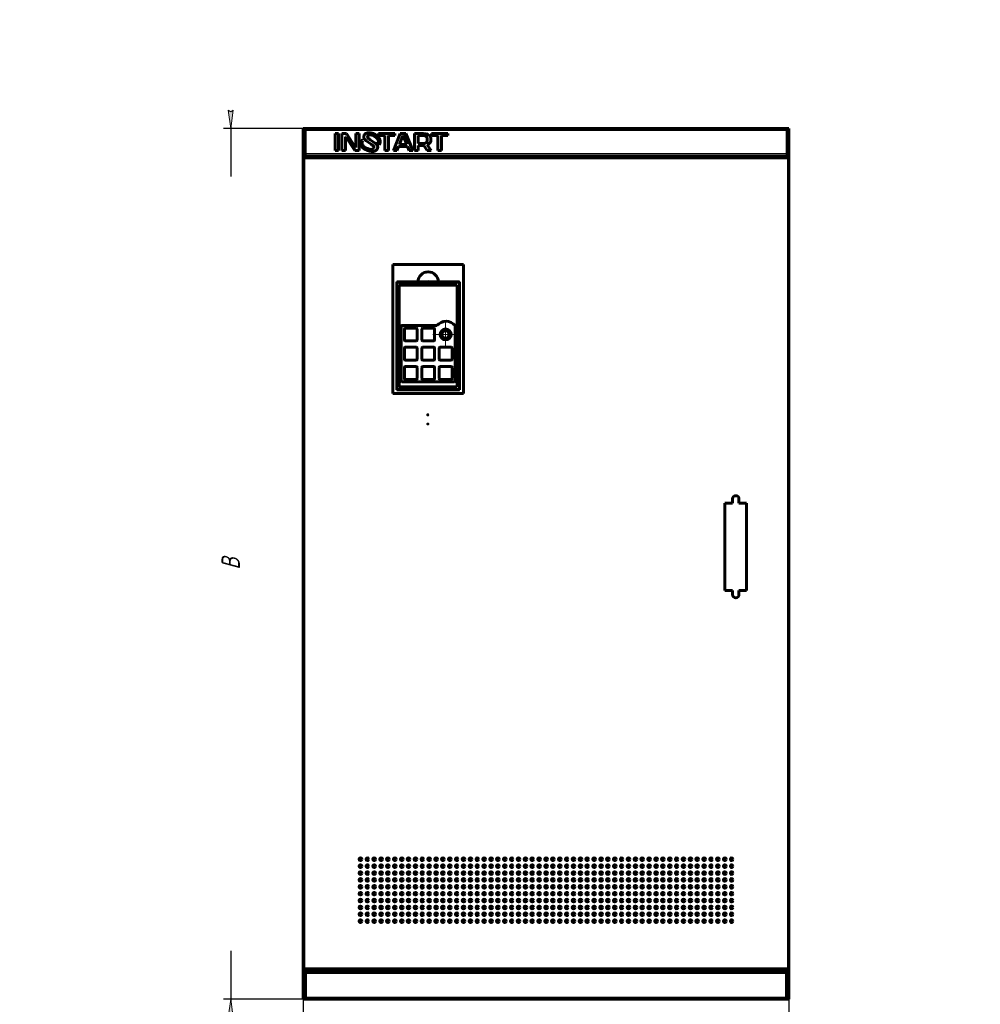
# Model space of a CAD drawing. Header units: millimetres. Extents: x 0 to 594, y 0 to 420.
# Tile 2 of 3: x 0 to 262, y 151 to 420. Entities that reach past the tile are written whole.
import ezdxf

# ---------------------------------------------------------------- set-up
doc = ezdxf.new("R2010")
doc.units = ezdxf.units.MM
for name, pattern in [('K5LT_AXLED', [19.5, 15, -1.5, 1.5, -1.5]), ('K5LT_BASIC', [0]), ('K5LT_THIN', [0])]:
    doc.linetypes.add(name, pattern=pattern)
doc.layers.add('Системный слой', color=7, linetype='Continuous')
doc.styles.add('KDIMTEXTSTYLE', font='GOST_AU.SHX', dxfattribs={"width": 0.96, "oblique": 15, "height": 5})
doc.dimstyles.new('KDIMSTYLE (0.25)', dxfattribs={"dimtxt": 5, "dimasz": 1, "dimexe": 2, "dimexo": 0, "dimgap": 1, "dimtad": 1, "dimlfac": 4, "dimtxsty": 'KDIMTEXTSTYLE', "dimsah": 1, "dimcen": 0, "dimdle": 1, "dimadec": 0, "dimazin": 0, "dimtfac": 0.667, "dimtmove": 0, "dimatfit": 3, "dimfxl": 1, "dimtvp": 1, "dimtolj": 1, "dimtzin": 0, "dimarcsym": 0})

# ---------------------------------------------------------------- blocks, each defined once
blk = doc.blocks.new('U0')
at = {"layer": 'Системный слой', "color": 150, "linetype": 'K5LT_BASIC', "lineweight": 60, "true_color": 0x0080ff}
for p, q in [((209.83, 382.86), (209.83, 382.48)), ((209.83, 160.98), (209.83, 160.36))]:
    blk.add_line(p, q, dxfattribs=at)
blk = doc.blocks.new('U1')
at = {"layer": 'Системный слой', "color": 150, "linetype": 'K5LT_BASIC', "lineweight": 60, "true_color": 0x0080ff}
for p, q in [((77.33, 382.48), (77.33, 382.86)), ((77.33, 160.36), (77.33, 160.98))]:
    blk.add_line(p, q, dxfattribs=at)
blk = doc.blocks.new('U2')
at = {"layer": 'Системный слой', "color": 150, "linetype": 'K5LT_BASIC', "lineweight": 60, "true_color": 0x0080ff}
for p, q in [((81.08, 382.48), (81.08, 382.86)), ((81.08, 160.36), (81.08, 160.98))]:
    blk.add_line(p, q, dxfattribs=at)
blk = doc.blocks.new('U3')
at = {"layer": 'Системный слой', "color": 7, "linetype": 'K5LT_THIN', "lineweight": 18}
for p, q in [((209.2, 382.48), (209.2, 382.86)), ((209.2, 160.36), (209.2, 160.98))]:
    blk.add_line(p, q, dxfattribs=at)
blk = doc.blocks.new('U4')
at = {"layer": 'Системный слой', "color": 7, "linetype": 'K5LT_THIN', "lineweight": 18}
for p, q in [((77.95, 382.86), (77.95, 382.48)), ((77.95, 160.98), (77.95, 160.36))]:
    blk.add_line(p, q, dxfattribs=at)
blk = doc.blocks.new('U5')
at = {"layer": 'Системный слой', "color": 150, "linetype": 'K5LT_BASIC', "lineweight": 60, "true_color": 0x0080ff}
for p, q in [((206.08, 382.86), (206.08, 382.48)), ((206.08, 160.98), (206.08, 160.36))]:
    blk.add_line(p, q, dxfattribs=at)
blk = doc.blocks.new('U6')
at = {"layer": 'Системный слой', "color": 150, "linetype": 'K5LT_BASIC', "lineweight": 60, "true_color": 0x0080ff}
for p, q in [((103.06, 348.35), (103.01, 348.32)), ((103.12, 348.37), (103.06, 348.35)), ((103.18, 348.38), (103.12, 348.37))]:
    blk.add_line(p, q, dxfattribs=at)
blk = doc.blocks.new('U7')
at = {"layer": 'Системный слой', "color": 30, "linetype": 'K5LT_AXLED', "lineweight": 18, "true_color": 0xff8000}
for q in [(116.18, 337.63), (112.68, 334.13), (119.68, 334.13), (116.18, 330.63)]:
    blk.add_line((116.18, 334.13), q, dxfattribs=at)
blk = doc.blocks.new('KDIMARROW_01')
at = {"layer": 'Системный слой'}
blk.add_hatch(color=0, dxfattribs=at).paths.add_polyline_path([(0, 0), (-5, 0.66), (-4.5, 0), (-5, -0.66)])
at = {"layer": 'Системный слой', "color": 0, "linetype": 'K5LT_THIN', "lineweight": 18}
for p, q in [((-4.5, 0), (-5, 0.66)), ((-5, 0.66), (0, 0)), ((0, 0), (-5, -0.66)), ((-5, -0.66), (-4.5, 0)), ((0, 0), (-1, 0))]:
    blk.add_line(p, q, dxfattribs=at)

msp = doc.modelspace()

# ---------------------------------------------------------------- linework, layer by layer
at = {"layer": 'Системный слой', "color": 150, "linetype": 'K5LT_BASIC', "lineweight": 60, "true_color": 0x0080ff}
for p, q in [((77.829, 390.356), (77.329, 390.356)), ((77.329, 382.856), (77.329, 390.356)), ((77.829, 390.356), (209.329, 390.356)), ((77.829, 382.856), (77.829, 390.356)), ((77.829, 389.806), (77.829, 383.481)), ((209.329, 390.356), (209.329, 382.856)), ((209.329, 390.356), (209.829, 390.356)), ((209.329, 383.481), (209.329, 389.806)), ((209.829, 390.356), (209.829, 382.856)), ((86.9865, 388.9349), (86.0366, 388.9349)), ((86.0366, 388.9349), (86.0366, 384.3206)), ((86.9865, 384.3206), (86.9865, 388.9349)), ((89.1482, 388.9349), (87.9035, 388.9349)), ((87.9035, 388.9349), (87.9035, 384.3206)), ((88.8535, 388.0781), (88.919, 388.0781)), ((88.8535, 384.3206), (88.8535, 388.0781)), ((88.919, 388.0781), (91.3754, 384.3206)), ((91.6048, 385.1775), (89.1482, 388.9349)), ((91.6704, 388.9349), (91.6704, 385.1775)), ((92.6201, 388.9349), (91.6704, 388.9349)), ((92.6201, 384.3206), (92.6201, 388.9349)), ((94.7753, 386.7538), (95.8757, 386.0477)), ((96.7182, 386.5371), (95.6239, 387.2417)), ((97.3101, 388.4857), (97.3085, 388.4868)), ((97.3121, 388.487), (97.3101, 388.4857)), ((102.3479, 388.9349), (97.8606, 388.9349)), ((97.8606, 388.9349), (97.8606, 388.4406)), ((97.8606, 388.4406), (99.6294, 388.4406)), ((98.1089, 387.6946), (98.1121, 387.6968)), ((99.6294, 388.4406), (99.6294, 384.3206)), ((100.5793, 388.4406), (102.3479, 388.4406)), ((100.5793, 384.3206), (100.5793, 388.4406)), ((103.8216, 388.9349), (101.9546, 384.3205)), ((102.3479, 388.4406), (102.3479, 388.9349)), ((104.542, 388.3747), (103.5594, 385.9355)), ((105.3282, 388.9349), (103.8216, 388.9349)), ((104.6075, 388.3747), (104.542, 388.3747)), ((105.5901, 385.9355), (104.6075, 388.3747)), ((107.195, 384.3205), (105.3282, 388.9349)), ((110.0773, 388.9349), (107.7192, 388.9349)), ((107.7192, 388.9349), (107.7192, 384.3206)), ((108.669, 388.4406), (108.669, 386.1992)), ((110.0773, 388.4406), (108.669, 388.4406)), ((112.3046, 388.9349), (112.3046, 388.4406)), ((116.7919, 388.9349), (112.3046, 388.9349)), ((112.3046, 388.4406), (114.0732, 388.4406)), ((114.0732, 388.4406), (114.0732, 384.3206)), ((115.0233, 388.4406), (116.7919, 388.4406)), ((115.0233, 384.3206), (115.0233, 388.4406)), ((116.7919, 388.4406), (116.7919, 388.9349)), ((86.0366, 384.3206), (86.9865, 384.3206)), ((87.9035, 384.3206), (88.8535, 384.3206)), ((91.3754, 384.3206), (92.6201, 384.3206)), ((91.6704, 385.1775), (91.6048, 385.1775)), ((93.1089, 385.5712), (93.1028, 385.5671)), ((99.6294, 384.3206), (100.5793, 384.3206)), ((101.9546, 384.3205), (102.8978, 384.3205)), ((102.8978, 384.3205), (103.3301, 385.4412)), ((103.3301, 385.4412), (105.8193, 385.4412)), ((103.5594, 385.9355), (105.5901, 385.9355)), ((105.8193, 385.4412), (106.2519, 384.3205)), ((106.2519, 384.3205), (107.195, 384.3205)), ((107.7192, 384.3206), (108.669, 384.3206)), ((108.669, 386.1992), (110.0773, 386.1992)), ((108.669, 385.7049), (110.1952, 385.7049)), ((108.669, 384.3206), (108.669, 385.7049)), ((110.1952, 385.7049), (111.1582, 384.3206)), ((112.2391, 384.3206), (111.1582, 385.8762)), ((111.1582, 384.3206), (112.2391, 384.3206)), ((114.0732, 384.3206), (115.0233, 384.3206)), ((77.829, 382.856), (77.329, 382.856)), ((77.754, 382.056), (77.329, 382.481)), ((77.329, 382.481), (209.829, 382.481)), ((77.329, 160.981), (77.329, 382.481)), ((77.329, 382.481), (77.754, 382.056)), ((209.329, 382.856), (77.829, 382.856)), ((81.329, 382.856), (81.329, 382.731)), ((81.329, 382.731), (81.329, 382.481)), ((205.829, 382.731), (205.829, 382.856)), ((205.829, 382.481), (205.829, 382.731)), ((209.829, 382.856), (209.329, 382.856)), ((209.404, 382.056), (209.829, 382.481)), ((209.829, 382.481), (209.404, 382.056)), ((209.829, 382.481), (209.829, 160.981)), ((101.804, 353.206), (101.804, 318.081)), ((121.054, 353.206), (101.804, 353.206)), ((121.054, 318.081), (121.054, 353.206)), ((102.854, 348.481), (102.854, 319.031)), ((108.679, 348.481), (102.854, 348.481)), ((102.929, 348.131), (102.929, 319.381)), ((119.679, 348.381), (103.179, 348.381)), ((103.554, 347.631), (103.554, 319.881)), ((119.304, 347.631), (103.554, 347.631)), ((108.079, 348.481), (108.079, 348.381)), ((108.679, 348.481), (109.1415, 348.481)), ((108.879, 348.481), (108.879, 348.381)), ((109.1415, 348.381), (109.1415, 348.531)), ((109.1415, 348.531), (113.7165, 348.531)), ((113.7165, 348.381), (113.7165, 348.531)), ((114.179, 348.481), (113.7165, 348.481)), ((113.979, 348.481), (113.979, 348.381)), ((120.004, 348.481), (114.179, 348.481)), ((114.779, 348.481), (114.779, 348.381)), ((119.304, 319.881), (119.304, 347.631)), ((119.929, 319.381), (119.929, 348.131)), ((120.004, 319.031), (120.004, 348.481)), ((102.929, 343.106), (102.854, 343.106)), ((102.854, 341.531), (102.929, 341.531)), ((120.004, 343.106), (119.929, 343.106)), ((119.929, 341.531), (120.004, 341.531)), ((104.054, 336.406), (104.054, 321.456)), ((113.804, 336.606), (104.254, 336.606)), ((108.179, 335.881), (105.179, 335.881)), ((112.929, 335.881), (109.929, 335.881)), ((118.804, 321.456), (118.804, 336.606)), ((104.929, 335.631), (104.929, 332.631)), ((108.429, 332.631), (108.429, 335.631)), ((109.679, 335.631), (109.679, 332.631)), ((113.179, 332.631), (113.179, 335.631)), ((104.929, 330.381), (104.929, 327.381)), ((105.179, 332.381), (108.179, 332.381)), ((108.179, 330.631), (105.179, 330.631)), ((108.429, 327.381), (108.429, 330.381)), ((109.679, 330.381), (109.679, 327.381)), ((109.929, 332.381), (112.929, 332.381)), ((112.929, 330.631), (109.929, 330.631)), ((113.179, 327.381), (113.179, 330.381)), ((114.429, 330.381), (114.429, 327.381)), ((117.679, 330.631), (114.679, 330.631)), ((117.929, 327.381), (117.929, 330.381)), ((102.929, 325.581), (102.854, 325.581)), ((104.929, 325.131), (104.929, 322.131)), ((105.179, 327.131), (108.179, 327.131)), ((108.179, 325.381), (105.179, 325.381)), ((108.429, 322.131), (108.429, 325.131)), ((109.679, 325.131), (109.679, 322.131)), ((109.929, 327.131), (112.929, 327.131)), ((112.929, 325.381), (109.929, 325.381)), ((113.179, 322.131), (113.179, 325.131)), ((114.429, 325.131), (114.429, 322.131)), ((114.679, 327.131), (117.679, 327.131)), ((117.679, 325.381), (114.679, 325.381)), ((117.929, 322.131), (117.929, 325.131)), ((120.004, 325.581), (119.929, 325.581)), ((102.854, 324.006), (102.929, 324.006)), ((119.929, 324.006), (120.004, 324.006)), ((103.554, 319.881), (119.304, 319.881)), ((104.254, 321.256), (118.604, 321.256)), ((105.179, 321.881), (108.179, 321.881)), ((109.929, 321.881), (112.929, 321.881)), ((114.679, 321.881), (117.679, 321.881)), ((101.804, 318.081), (121.054, 318.081)), ((102.854, 319.031), (120.004, 319.031)), ((103.179, 319.131), (119.679, 319.131)), ((107.829, 319.131), (107.829, 319.031)), ((108.1165, 319.031), (108.1165, 319.131)), ((108.8665, 319.031), (108.8665, 319.131)), ((109.154, 319.031), (109.154, 319.131)), ((113.704, 319.131), (113.704, 319.031)), ((113.9915, 319.031), (113.9915, 319.131)), ((114.7415, 319.031), (114.7415, 319.131)), ((115.029, 319.031), (115.029, 319.131)), ((194.454, 288.1685), (192.3915, 288.1685)), ((192.3915, 288.1685), (192.3915, 264.2935)), ((194.454, 289.2935), (194.454, 288.1685)), ((196.204, 288.1685), (196.204, 289.2935)), ((198.2665, 288.1685), (196.204, 288.1685)), ((198.2665, 264.2935), (198.2665, 288.1685)), ((192.3915, 264.2935), (194.454, 264.2935)), ((194.454, 264.2935), (194.454, 263.1685)), ((196.204, 264.2935), (198.2665, 264.2935)), ((196.204, 263.1685), (196.204, 264.2935)), ((77.329, 160.981), (77.754, 161.406)), ((77.754, 161.406), (77.329, 160.981)), ((209.829, 160.981), (209.404, 161.406)), ((209.404, 161.406), (209.829, 160.981)), ((209.829, 160.981), (77.329, 160.981)), ((77.329, 152.856), (77.329, 160.356)), ((77.329, 160.356), (77.829, 160.356)), ((77.829, 152.856), (77.829, 160.356)), ((77.829, 160.356), (77.954, 160.356)), ((77.954, 160.356), (77.954, 159.856)), ((78.454, 160.356), (77.954, 160.356)), ((77.954, 159.856), (77.954, 153.356)), ((78.454, 160.356), (208.704, 160.356)), ((81.079, 160.606), (206.079, 160.606)), ((209.204, 160.356), (208.704, 160.356)), ((209.204, 160.356), (209.329, 160.356)), ((209.204, 159.856), (209.204, 160.356)), ((209.204, 153.356), (209.204, 159.856)), ((209.329, 160.356), (209.329, 152.856)), ((209.329, 160.356), (209.829, 160.356)), ((209.829, 160.356), (209.829, 152.856)), ((77.954, 153.356), (77.954, 152.856)), ((209.204, 152.856), (209.204, 153.356)), ((77.829, 152.856), (77.329, 152.856)), ((77.954, 152.856), (77.829, 152.856)), ((209.204, 152.856), (77.954, 152.856)), ((209.329, 152.856), (209.204, 152.856)), ((209.329, 152.856), (209.829, 152.856))]:
    msp.add_line(p, q, dxfattribs=at)
at = {"layer": 'Системный слой', "color": 7, "linetype": 'K5LT_THIN', "lineweight": 18}
for p, q in [((209.329, 389.806), (77.829, 389.806)), ((209.404, 382.056), (77.754, 382.056)), ((77.754, 382.056), (77.754, 161.406)), ((77.829, 383.481), (209.329, 383.481)), ((81.329, 382.731), (205.829, 382.731)), ((209.404, 161.406), (209.404, 382.056)), ((77.754, 161.406), (209.404, 161.406)), ((209.204, 159.856), (77.954, 159.856)), ((77.954, 153.356), (209.204, 153.356))]:
    msp.add_line(p, q, dxfattribs=at)
at = {"layer": 'Системный слой', "color": 150, "linetype": 'K5LT_BASIC', "lineweight": 60, "true_color": 0x0080ff}
for centre, radius in [((116.179, 334.131), 1.5), ((116.179, 334.131), 1.125), ((116.179, 334.131), 1), ((111.329, 312.231), 0.025), ((111.329, 309.731), 0.025), ((92.954, 190.981), 0.375), ((94.829, 190.981), 0.375), ((96.704, 190.981), 0.375), ((98.579, 190.981), 0.375), ((100.454, 190.981), 0.375), ((102.329, 190.981), 0.375), ((104.204, 190.981), 0.375), ((106.079, 190.981), 0.375), ((107.954, 190.981), 0.375), ((109.829, 190.981), 0.375), ((111.704, 190.981), 0.375), ((113.579, 190.981), 0.375), ((115.454, 190.981), 0.375), ((117.329, 190.981), 0.375), ((119.204, 190.981), 0.375), ((121.079, 190.981), 0.375), ((122.954, 190.981), 0.375), ((124.829, 190.981), 0.375), ((126.704, 190.981), 0.375), ((128.579, 190.981), 0.375), ((130.454, 190.981), 0.375), ((132.329, 190.981), 0.375), ((134.204, 190.981), 0.375), ((136.079, 190.981), 0.375), ((137.954, 190.981), 0.375), ((139.829, 190.981), 0.375), ((141.704, 190.981), 0.375), ((143.579, 190.981), 0.375), ((145.454, 190.981), 0.375), ((147.329, 190.981), 0.375), ((149.204, 190.981), 0.375), ((151.079, 190.981), 0.375), ((152.954, 190.981), 0.375), ((154.829, 190.981), 0.375), ((156.704, 190.981), 0.375), ((158.579, 190.981), 0.375), ((160.454, 190.981), 0.375), ((162.329, 190.981), 0.375), ((164.204, 190.981), 0.375), ((166.079, 190.981), 0.375), ((167.954, 190.981), 0.375), ((169.829, 190.981), 0.375), ((171.704, 190.981), 0.375), ((173.579, 190.981), 0.375), ((175.454, 190.981), 0.375), ((177.329, 190.981), 0.375), ((179.204, 190.981), 0.375), ((181.079, 190.981), 0.375), ((182.954, 190.981), 0.375), ((184.829, 190.981), 0.375), ((186.704, 190.981), 0.375), ((188.579, 190.981), 0.375), ((190.454, 190.981), 0.375), ((192.329, 190.981), 0.375), ((194.204, 190.981), 0.375), ((92.954, 189.106), 0.375), ((94.829, 189.106), 0.375), ((96.704, 189.106), 0.375), ((98.579, 189.106), 0.375), ((100.454, 189.106), 0.375), ((102.329, 189.106), 0.375), ((104.204, 189.106), 0.375), ((106.079, 189.106), 0.375), ((107.954, 189.106), 0.375), ((109.829, 189.106), 0.375), ((111.704, 189.106), 0.375), ((113.579, 189.106), 0.375), ((115.454, 189.106), 0.375), ((117.329, 189.106), 0.375), ((119.204, 189.106), 0.375), ((121.079, 189.106), 0.375), ((122.954, 189.106), 0.375), ((124.829, 189.106), 0.375), ((126.704, 189.106), 0.375), ((128.579, 189.106), 0.375), ((130.454, 189.106), 0.375), ((132.329, 189.106), 0.375), ((134.204, 189.106), 0.375), ((136.079, 189.106), 0.375), ((137.954, 189.106), 0.375), ((139.829, 189.106), 0.375), ((141.704, 189.106), 0.375), ((143.579, 189.106), 0.375), ((145.454, 189.106), 0.375), ((147.329, 189.106), 0.375), ((149.204, 189.106), 0.375), ((151.079, 189.106), 0.375), ((152.954, 189.106), 0.375), ((154.829, 189.106), 0.375), ((156.704, 189.106), 0.375), ((158.579, 189.106), 0.375), ((160.454, 189.106), 0.375), ((162.329, 189.106), 0.375), ((164.204, 189.106), 0.375), ((166.079, 189.106), 0.375), ((167.954, 189.106), 0.375), ((169.829, 189.106), 0.375), ((171.704, 189.106), 0.375), ((173.579, 189.106), 0.375), ((175.454, 189.106), 0.375), ((177.329, 189.106), 0.375), ((179.204, 189.106), 0.375), ((181.079, 189.106), 0.375), ((182.954, 189.106), 0.375), ((184.829, 189.106), 0.375), ((186.704, 189.106), 0.375), ((188.579, 189.106), 0.375), ((190.454, 189.106), 0.375), ((192.329, 189.106), 0.375), ((194.204, 189.106), 0.375), ((92.954, 187.231), 0.375), ((92.954, 185.356), 0.375), ((94.829, 187.231), 0.375), ((94.829, 185.356), 0.375), ((96.704, 187.231), 0.375), ((96.704, 185.356), 0.375), ((98.579, 187.231), 0.375), ((98.579, 185.356), 0.375), ((100.454, 187.231), 0.375), ((100.454, 185.356), 0.375), ((102.329, 187.231), 0.375), ((102.329, 185.356), 0.375), ((104.204, 187.231), 0.375), ((104.204, 185.356), 0.375), ((106.079, 187.231), 0.375), ((106.079, 185.356), 0.375), ((107.954, 187.231), 0.375), ((107.954, 185.356), 0.375), ((109.829, 187.231), 0.375), ((109.829, 185.356), 0.375), ((111.704, 187.231), 0.375), ((111.704, 185.356), 0.375), ((113.579, 187.231), 0.375), ((113.579, 185.356), 0.375), ((115.454, 187.231), 0.375), ((115.454, 185.356), 0.375), ((117.329, 187.231), 0.375), ((117.329, 185.356), 0.375), ((119.204, 187.231), 0.375), ((119.204, 185.356), 0.375), ((121.079, 187.231), 0.375), ((121.079, 185.356), 0.375), ((122.954, 187.231), 0.375), ((122.954, 185.356), 0.375), ((124.829, 187.231), 0.375), ((124.829, 185.356), 0.375), ((126.704, 187.231), 0.375), ((126.704, 185.356), 0.375), ((128.579, 187.231), 0.375), ((128.579, 185.356), 0.375), ((130.454, 187.231), 0.375), ((130.454, 185.356), 0.375), ((132.329, 187.231), 0.375), ((132.329, 185.356), 0.375), ((134.204, 187.231), 0.375), ((134.204, 185.356), 0.375), ((136.079, 187.231), 0.375), ((136.079, 185.356), 0.375), ((137.954, 187.231), 0.375), ((137.954, 185.356), 0.375), ((139.829, 187.231), 0.375), ((139.829, 185.356), 0.375), ((141.704, 187.231), 0.375), ((141.704, 185.356), 0.375), ((143.579, 187.231), 0.375), ((143.579, 185.356), 0.375), ((145.454, 187.231), 0.375), ((145.454, 185.356), 0.375), ((147.329, 187.231), 0.375), ((147.329, 185.356), 0.375), ((149.204, 187.231), 0.375), ((149.204, 185.356), 0.375), ((151.079, 187.231), 0.375), ((151.079, 185.356), 0.375), ((152.954, 187.231), 0.375), ((152.954, 185.356), 0.375), ((154.829, 187.231), 0.375), ((154.829, 185.356), 0.375), ((156.704, 187.231), 0.375), ((156.704, 185.356), 0.375), ((158.579, 187.231), 0.375), ((158.579, 185.356), 0.375), ((160.454, 187.231), 0.375), ((160.454, 185.356), 0.375), ((162.329, 187.231), 0.375), ((162.329, 185.356), 0.375), ((164.204, 187.231), 0.375), ((164.204, 185.356), 0.375), ((166.079, 187.231), 0.375), ((166.079, 185.356), 0.375), ((167.954, 187.231), 0.375), ((167.954, 185.356), 0.375), ((169.829, 187.231), 0.375), ((169.829, 185.356), 0.375), ((171.704, 187.231), 0.375), ((171.704, 185.356), 0.375), ((173.579, 187.231), 0.375), ((173.579, 185.356), 0.375), ((175.454, 187.231), 0.375), ((175.454, 185.356), 0.375), ((177.329, 187.231), 0.375), ((177.329, 185.356), 0.375), ((179.204, 187.231), 0.375), ((179.204, 185.356), 0.375), ((181.079, 187.231), 0.375), ((181.079, 185.356), 0.375), ((182.954, 187.231), 0.375), ((182.954, 185.356), 0.375), ((184.829, 187.231), 0.375), ((184.829, 185.356), 0.375), ((186.704, 187.231), 0.375), ((186.704, 185.356), 0.375), ((188.579, 187.231), 0.375), ((188.579, 185.356), 0.375), ((190.454, 187.231), 0.375), ((190.454, 185.356), 0.375), ((192.329, 187.231), 0.375), ((192.329, 185.356), 0.375), ((194.204, 187.231), 0.375), ((194.204, 185.356), 0.375), ((92.954, 183.481), 0.375), ((94.829, 183.481), 0.375), ((96.704, 183.481), 0.375), ((98.579, 183.481), 0.375), ((100.454, 183.481), 0.375), ((102.329, 183.481), 0.375), ((104.204, 183.481), 0.375), ((106.079, 183.481), 0.375), ((107.954, 183.481), 0.375), ((109.829, 183.481), 0.375), ((111.704, 183.481), 0.375), ((113.579, 183.481), 0.375), ((115.454, 183.481), 0.375), ((117.329, 183.481), 0.375), ((119.204, 183.481), 0.375), ((121.079, 183.481), 0.375), ((122.954, 183.481), 0.375), ((124.829, 183.481), 0.375), ((126.704, 183.481), 0.375), ((128.579, 183.481), 0.375), ((130.454, 183.481), 0.375), ((132.329, 183.481), 0.375), ((134.204, 183.481), 0.375), ((136.079, 183.481), 0.375), ((137.954, 183.481), 0.375), ((139.829, 183.481), 0.375), ((141.704, 183.481), 0.375), ((143.579, 183.481), 0.375), ((145.454, 183.481), 0.375), ((147.329, 183.481), 0.375), ((149.204, 183.481), 0.375), ((151.079, 183.481), 0.375), ((152.954, 183.481), 0.375), ((154.829, 183.481), 0.375), ((156.704, 183.481), 0.375), ((158.579, 183.481), 0.375), ((160.454, 183.481), 0.375), ((162.329, 183.481), 0.375), ((164.204, 183.481), 0.375), ((166.079, 183.481), 0.375), ((167.954, 183.481), 0.375), ((169.829, 183.481), 0.375), ((171.704, 183.481), 0.375), ((173.579, 183.481), 0.375), ((175.454, 183.481), 0.375), ((177.329, 183.481), 0.375), ((179.204, 183.481), 0.375), ((181.079, 183.481), 0.375), ((182.954, 183.481), 0.375), ((184.829, 183.481), 0.375), ((186.704, 183.481), 0.375), ((188.579, 183.481), 0.375), ((190.454, 183.481), 0.375), ((192.329, 183.481), 0.375), ((194.204, 183.481), 0.375), ((92.954, 181.606), 0.375), ((92.954, 179.731), 0.375), ((94.829, 181.606), 0.375), ((94.829, 179.731), 0.375), ((96.704, 181.606), 0.375), ((96.704, 179.731), 0.375), ((98.579, 181.606), 0.375), ((98.579, 179.731), 0.375), ((100.454, 181.606), 0.375), ((100.454, 179.731), 0.375), ((102.329, 181.606), 0.375), ((102.329, 179.731), 0.375), ((104.204, 181.606), 0.375), ((104.204, 179.731), 0.375), ((106.079, 181.606), 0.375), ((106.079, 179.731), 0.375), ((107.954, 181.606), 0.375), ((107.954, 179.731), 0.375), ((109.829, 181.606), 0.375), ((109.829, 179.731), 0.375), ((111.704, 181.606), 0.375), ((111.704, 179.731), 0.375), ((113.579, 181.606), 0.375), ((113.579, 179.731), 0.375), ((115.454, 181.606), 0.375), ((115.454, 179.731), 0.375), ((117.329, 181.606), 0.375), ((117.329, 179.731), 0.375), ((119.204, 181.606), 0.375), ((119.204, 179.731), 0.375), ((121.079, 181.606), 0.375), ((121.079, 179.731), 0.375), ((122.954, 181.606), 0.375), ((122.954, 179.731), 0.375), ((124.829, 181.606), 0.375), ((124.829, 179.731), 0.375), ((126.704, 181.606), 0.375), ((126.704, 179.731), 0.375), ((128.579, 181.606), 0.375), ((128.579, 179.731), 0.375), ((130.454, 181.606), 0.375), ((130.454, 179.731), 0.375), ((132.329, 181.606), 0.375), ((132.329, 179.731), 0.375), ((134.204, 181.606), 0.375), ((134.204, 179.731), 0.375), ((136.079, 181.606), 0.375), ((136.079, 179.731), 0.375), ((137.954, 181.606), 0.375), ((137.954, 179.731), 0.375), ((139.829, 181.606), 0.375), ((139.829, 179.731), 0.375), ((141.704, 181.606), 0.375), ((141.704, 179.731), 0.375), ((143.579, 181.606), 0.375), ((143.579, 179.731), 0.375), ((145.454, 181.606), 0.375), ((145.454, 179.731), 0.375), ((147.329, 181.606), 0.375), ((147.329, 179.731), 0.375), ((149.204, 181.606), 0.375), ((149.204, 179.731), 0.375), ((151.079, 181.606), 0.375), ((151.079, 179.731), 0.375), ((152.954, 181.606), 0.375), ((152.954, 179.731), 0.375), ((154.829, 181.606), 0.375), ((154.829, 179.731), 0.375), ((156.704, 181.606), 0.375), ((156.704, 179.731), 0.375), ((158.579, 181.606), 0.375), ((158.579, 179.731), 0.375), ((160.454, 181.606), 0.375), ((160.454, 179.731), 0.375), ((162.329, 181.606), 0.375), ((162.329, 179.731), 0.375), ((164.204, 181.606), 0.375), ((164.204, 179.731), 0.375), ((166.079, 181.606), 0.375), ((166.079, 179.731), 0.375), ((167.954, 181.606), 0.375), ((167.954, 179.731), 0.375), ((169.829, 181.606), 0.375), ((169.829, 179.731), 0.375), ((171.704, 181.606), 0.375), ((171.704, 179.731), 0.375), ((173.579, 181.606), 0.375), ((173.579, 179.731), 0.375), ((175.454, 181.606), 0.375), ((175.454, 179.731), 0.375), ((177.329, 181.606), 0.375), ((177.329, 179.731), 0.375), ((179.204, 181.606), 0.375), ((179.204, 179.731), 0.375), ((181.079, 181.606), 0.375), ((181.079, 179.731), 0.375), ((182.954, 181.606), 0.375), ((182.954, 179.731), 0.375), ((184.829, 181.606), 0.375), ((184.829, 179.731), 0.375), ((186.704, 181.606), 0.375), ((186.704, 179.731), 0.375), ((188.579, 181.606), 0.375), ((188.579, 179.731), 0.375), ((190.454, 181.606), 0.375), ((190.454, 179.731), 0.375), ((192.329, 181.606), 0.375), ((192.329, 179.731), 0.375), ((194.204, 181.606), 0.375), ((194.204, 179.731), 0.375), ((92.954, 177.856), 0.375), ((94.829, 177.856), 0.375), ((96.704, 177.856), 0.375), ((98.579, 177.856), 0.375), ((100.454, 177.856), 0.375), ((102.329, 177.856), 0.375), ((104.204, 177.856), 0.375), ((106.079, 177.856), 0.375), ((107.954, 177.856), 0.375), ((109.829, 177.856), 0.375), ((111.704, 177.856), 0.375), ((113.579, 177.856), 0.375), ((115.454, 177.856), 0.375), ((117.329, 177.856), 0.375), ((119.204, 177.856), 0.375), ((121.079, 177.856), 0.375), ((122.954, 177.856), 0.375), ((124.829, 177.856), 0.375), ((126.704, 177.856), 0.375), ((128.579, 177.856), 0.375), ((130.454, 177.856), 0.375), ((132.329, 177.856), 0.375), ((134.204, 177.856), 0.375), ((136.079, 177.856), 0.375), ((137.954, 177.856), 0.375), ((139.829, 177.856), 0.375), ((141.704, 177.856), 0.375), ((143.579, 177.856), 0.375), ((145.454, 177.856), 0.375), ((147.329, 177.856), 0.375), ((149.204, 177.856), 0.375), ((151.079, 177.856), 0.375), ((152.954, 177.856), 0.375), ((154.829, 177.856), 0.375), ((156.704, 177.856), 0.375), ((158.579, 177.856), 0.375), ((160.454, 177.856), 0.375), ((162.329, 177.856), 0.375), ((164.204, 177.856), 0.375), ((166.079, 177.856), 0.375), ((167.954, 177.856), 0.375), ((169.829, 177.856), 0.375), ((171.704, 177.856), 0.375), ((173.579, 177.856), 0.375), ((175.454, 177.856), 0.375), ((177.329, 177.856), 0.375), ((179.204, 177.856), 0.375), ((181.079, 177.856), 0.375), ((182.954, 177.856), 0.375), ((184.829, 177.856), 0.375), ((186.704, 177.856), 0.375), ((188.579, 177.856), 0.375), ((190.454, 177.856), 0.375), ((192.329, 177.856), 0.375), ((194.204, 177.856), 0.375), ((92.954, 175.981), 0.375), ((94.829, 175.981), 0.375), ((96.704, 175.981), 0.375), ((98.579, 175.981), 0.375), ((100.454, 175.981), 0.375), ((102.329, 175.981), 0.375), ((104.204, 175.981), 0.375), ((106.079, 175.981), 0.375), ((107.954, 175.981), 0.375), ((109.829, 175.981), 0.375), ((111.704, 175.981), 0.375), ((113.579, 175.981), 0.375), ((115.454, 175.981), 0.375), ((117.329, 175.981), 0.375), ((119.204, 175.981), 0.375), ((121.079, 175.981), 0.375), ((122.954, 175.981), 0.375), ((124.829, 175.981), 0.375), ((126.704, 175.981), 0.375), ((128.579, 175.981), 0.375), ((130.454, 175.981), 0.375), ((132.329, 175.981), 0.375), ((134.204, 175.981), 0.375), ((136.079, 175.981), 0.375), ((137.954, 175.981), 0.375), ((139.829, 175.981), 0.375), ((141.704, 175.981), 0.375), ((143.579, 175.981), 0.375), ((145.454, 175.981), 0.375), ((147.329, 175.981), 0.375), ((149.204, 175.981), 0.375), ((151.079, 175.981), 0.375), ((152.954, 175.981), 0.375), ((154.829, 175.981), 0.375), ((156.704, 175.981), 0.375), ((158.579, 175.981), 0.375), ((160.454, 175.981), 0.375), ((162.329, 175.981), 0.375), ((164.204, 175.981), 0.375), ((166.079, 175.981), 0.375), ((167.954, 175.981), 0.375), ((169.829, 175.981), 0.375), ((171.704, 175.981), 0.375), ((173.579, 175.981), 0.375), ((175.454, 175.981), 0.375), ((177.329, 175.981), 0.375), ((179.204, 175.981), 0.375), ((181.079, 175.981), 0.375), ((182.954, 175.981), 0.375), ((184.829, 175.981), 0.375), ((186.704, 175.981), 0.375), ((188.579, 175.981), 0.375), ((190.454, 175.981), 0.375), ((192.329, 175.981), 0.375), ((194.204, 175.981), 0.375), ((92.954, 174.106), 0.375), ((94.829, 174.106), 0.375), ((96.704, 174.106), 0.375), ((98.579, 174.106), 0.375), ((100.454, 174.106), 0.375), ((102.329, 174.106), 0.375), ((104.204, 174.106), 0.375), ((106.079, 174.106), 0.375), ((107.954, 174.106), 0.375), ((109.829, 174.106), 0.375), ((111.704, 174.106), 0.375), ((113.579, 174.106), 0.375), ((115.454, 174.106), 0.375), ((117.329, 174.106), 0.375), ((119.204, 174.106), 0.375), ((121.079, 174.106), 0.375), ((122.954, 174.106), 0.375), ((124.829, 174.106), 0.375), ((126.704, 174.106), 0.375), ((128.579, 174.106), 0.375), ((130.454, 174.106), 0.375), ((132.329, 174.106), 0.375), ((134.204, 174.106), 0.375), ((136.079, 174.106), 0.375), ((137.954, 174.106), 0.375), ((139.829, 174.106), 0.375), ((141.704, 174.106), 0.375), ((143.579, 174.106), 0.375), ((145.454, 174.106), 0.375), ((147.329, 174.106), 0.375), ((149.204, 174.106), 0.375), ((151.079, 174.106), 0.375), ((152.954, 174.106), 0.375), ((154.829, 174.106), 0.375), ((156.704, 174.106), 0.375), ((158.579, 174.106), 0.375), ((160.454, 174.106), 0.375), ((162.329, 174.106), 0.375), ((164.204, 174.106), 0.375), ((166.079, 174.106), 0.375), ((167.954, 174.106), 0.375), ((169.829, 174.106), 0.375), ((171.704, 174.106), 0.375), ((173.579, 174.106), 0.375), ((175.454, 174.106), 0.375), ((177.329, 174.106), 0.375), ((179.204, 174.106), 0.375), ((181.079, 174.106), 0.375), ((182.954, 174.106), 0.375), ((184.829, 174.106), 0.375), ((186.704, 174.106), 0.375), ((188.579, 174.106), 0.375), ((190.454, 174.106), 0.375), ((192.329, 174.106), 0.375), ((194.204, 174.106), 0.375)]:
    msp.add_circle(centre, radius, dxfattribs=at)
for centre, radius, start, end in [((111.429, 348.481), 2.75, 0, 180), ((103.179, 348.131), 0.25, 90, 180), ((119.679, 348.131), 0.25, 0, 90), ((104.254, 336.406), 0.2, 90, 180), ((105.179, 335.631), 0.25, 90, 180), ((108.179, 335.631), 0.25, 0, 90), ((109.929, 335.631), 0.25, 90, 180), ((112.929, 335.631), 0.25, 0, 90), ((116.304, 334.3907), 3.3403, 41.544509, 138.455491), ((105.179, 332.631), 0.25, 180, 270), ((105.179, 330.381), 0.25, 90, 180), ((108.179, 332.631), 0.25, 270, 0), ((108.179, 330.381), 0.25, 0, 90), ((109.929, 332.631), 0.25, 180, 270), ((109.929, 330.381), 0.25, 90, 180), ((112.929, 332.631), 0.25, 270, 0), ((112.929, 330.381), 0.25, 0, 90), ((114.679, 330.381), 0.25, 90, 180), ((117.679, 330.381), 0.25, 0, 90), ((105.179, 327.381), 0.25, 180, 270), ((105.179, 325.131), 0.25, 90, 180), ((108.179, 327.381), 0.25, 270, 0), ((108.179, 325.131), 0.25, 0, 90), ((109.929, 327.381), 0.25, 180, 270), ((109.929, 325.131), 0.25, 90, 180), ((112.929, 327.381), 0.25, 270, 0), ((112.929, 325.131), 0.25, 0, 90), ((114.679, 327.381), 0.25, 180, 270), ((114.679, 325.131), 0.25, 90, 180), ((117.679, 327.381), 0.25, 270, 0), ((117.679, 325.131), 0.25, 0, 90), ((104.254, 321.456), 0.2, 180, 270), ((105.179, 322.131), 0.25, 180, 270), ((108.179, 322.131), 0.25, 270, 0), ((109.929, 322.131), 0.25, 180, 270), ((112.929, 322.131), 0.25, 270, 0), ((114.679, 322.131), 0.25, 180, 270), ((117.679, 322.131), 0.25, 270, 0), ((118.604, 321.456), 0.2, 270, 0), ((103.179, 319.381), 0.25, 180, 270), ((119.679, 319.381), 0.25, 270, 0), ((195.329, 289.2935), 0.875, 0, 180), ((195.329, 263.1685), 0.875, 180, 0), ((108.454, 178.606), 0.675, 214.213914, 258.405951), ((120.954, 178.606), 0.675, 249.93222, 308.992425), ((145.954, 178.606), 0.675, 214.213914, 258.405951), ((158.454, 178.606), 0.675, 249.93222, 308.992425), ((183.454, 178.606), 0.675, 214.213914, 258.405951)]:
    msp.add_arc(centre, radius, start, end, dxfattribs=at)
at = {"layer": 'Системный слой', "color": 7, "linetype": 'K5LT_THIN', "lineweight": 18}
msp.add_arc((111.429, 348.481), 0.375, 7.662256, 172.337744, dxfattribs=at)
at = {"layer": 'Системный слой', "color": 150, "linetype": 'K5LT_BASIC', "lineweight": 60, "true_color": 0x0080ff}
for points in [[(93.0208, 387.1464), (92.772, 386.4866), (92.8823, 385.9638), (93.1089, 385.5712)], [(93.5051, 386.922), (93.4033, 386.9773), (93.2419, 387.0521), (93.0208, 387.1464)], [(93.6151, 385.7344), (93.3787, 386.0505), (93.2536, 386.4559), (93.5051, 386.922)], [(93.9037, 388.3198), (93.8223, 388.0141), (93.8566, 387.7353), (94.0065, 387.4833)], [(94.1357, 388.7452), (94.0228, 388.6187), (93.9455, 388.4769), (93.9037, 388.3198)], [(94.0065, 387.4833), (94.1563, 387.2313), (94.4127, 386.9883), (94.7753, 386.7538)], [(94.5838, 389.0406), (94.3977, 388.9703), (94.2484, 388.8717), (94.1357, 388.7452)], [(95.2531, 389.1468), (94.993, 389.1464), (94.77, 389.1111), (94.5838, 389.0406)], [(94.9093, 387.9702), (94.8973, 388.0439), (94.903, 388.1254), (94.9268, 388.2146)], [(95.0088, 387.7453), (94.9543, 387.8215), (94.9213, 387.8963), (94.9093, 387.9702)], [(94.9268, 388.2146), (94.9698, 388.3759), (95.0851, 388.4903), (95.2726, 388.5581)], [(95.2416, 387.512), (95.1406, 387.5916), (95.0632, 387.6694), (95.0088, 387.7453)], [(95.6239, 387.2417), (95.4701, 387.3423), (95.3425, 387.4324), (95.2416, 387.512)], [(96.1557, 389.0093), (95.814, 389.1013), (95.5131, 389.1473), (95.2531, 389.1468)], [(95.2726, 388.5581), (95.4603, 388.6258), (95.7121, 388.617), (96.0285, 388.5317)], [(96.0285, 388.5317), (96.3672, 388.4404), (96.6617, 388.3156), (96.9122, 388.1577)], [(96.7591, 388.7918), (96.5636, 388.881), (96.3624, 388.9535), (96.1557, 389.0093)], [(97.3085, 388.4868), (97.1378, 388.6011), (96.9547, 388.7028), (96.7591, 388.7918)], [(96.9122, 388.1577), (97.2153, 387.9534), (98.3319, 387.1079), (97.6241, 386.1713)], [(97.9355, 387.9374), (97.7415, 388.1737), (97.5337, 388.3569), (97.3121, 388.487)], [(98.1121, 387.6968), (98.0614, 387.7782), (98.0024, 387.8583), (97.9355, 387.9374)], [(98.0765, 385.8878), (98.5199, 386.6332), (98.3816, 387.2494), (98.1089, 387.6946)], [(110.9584, 388.8262), (110.6986, 388.8988), (110.4049, 388.9349), (110.0773, 388.9349)], [(111.6168, 388.5098), (111.4376, 388.6482), (111.2182, 388.7537), (110.9584, 388.8262)], [(112.0296, 388.0022), (111.9336, 388.2022), (111.796, 388.3714), (111.6168, 388.5098)], [(111.9115, 386.43), (112.0865, 386.6717), (112.1736, 386.9683), (112.1736, 387.3199)], [(112.1736, 387.3199), (112.1736, 387.5748), (112.1254, 387.8022), (112.0296, 388.0022)], [(93.1028, 385.5671), (93.1418, 385.5047), (93.1857, 385.4429), (93.2338, 385.382)], [(93.2338, 385.382), (93.5459, 384.9632), (94.0116, 384.6754), (94.4813, 384.465)], [(93.7802, 385.543), (93.7217, 385.6042), (93.6666, 385.6681), (93.6151, 385.7344)], [(95.2497, 384.7151), (94.712, 384.8601), (94.1779, 385.138), (93.7802, 385.543)], [(94.4813, 384.465), (94.6852, 384.3737), (94.8991, 384.2979), (95.1225, 384.2376)], [(95.1225, 384.2376), (95.519, 384.1306), (95.8624, 384.0745), (96.1525, 384.0691)], [(96.2018, 384.6494), (95.9931, 384.5783), (95.6757, 384.6002), (95.2497, 384.7151)], [(95.8757, 386.0477), (96.1807, 385.8518), (96.3881, 385.6798), (96.498, 385.5318)], [(96.1525, 384.0691), (96.4428, 384.0635), (96.6888, 384.0962), (96.8908, 384.1668)], [(96.5983, 385.0679), (96.5429, 384.8601), (96.4108, 384.7205), (96.2018, 384.6494)], [(96.498, 385.5318), (96.6078, 385.384), (96.6413, 385.2294), (96.5983, 385.0679)], [(97.4944, 385.8092), (97.328, 386.0678), (97.0692, 386.3105), (96.7182, 386.5371)], [(96.8908, 384.1668), (97.0927, 384.2375), (97.2528, 384.3421), (97.3711, 384.4809)], [(97.3711, 384.4809), (97.4894, 384.6197), (97.573, 384.7802), (97.6214, 384.9628)], [(97.6214, 384.9628), (97.7028, 385.2685), (97.6606, 385.5506), (97.4944, 385.8092)], [(97.6241, 386.1713), (97.7181, 386.1035), (97.8689, 386.0091), (98.0765, 385.8878)], [(111.1582, 385.8762), (111.4859, 386.0037), (111.737, 386.1883), (111.9115, 386.43)]]:
    msp.add_open_spline(points, degree=3, dxfattribs=at)
for points, knots in [([(110.8766, 388.167), (110.851, 388.1919), (110.802, 388.2338), (110.7265, 388.2849), (110.6212, 388.3426), (110.4962, 388.3892), (110.3762, 388.4151), (110.2989, 388.427), (110.2375, 388.4342), (110.1783, 388.4381), (110.138, 388.4397), (110.1179, 388.4402), (110.0977, 388.4405), (110.0841, 388.4406), (110.0773, 388.4406)], [0, 0, 0, 0, 2.04810759, 3.69837929, 5.19837929, 8.78778797, 10.87719665, 11.38357665, 12.59781544, 13.81205422, 14.10904067, 14.40602711, 14.70301356, 15, 15, 15, 15]), ([(111.1582, 387.3199), (111.1582, 387.3374), (111.1578, 387.3722), (111.156, 387.4235), (111.153, 387.4737), (111.1489, 387.5211), (111.1438, 387.5657), (111.1359, 387.6219), (111.1239, 387.6874), (111.1062, 387.7605), (111.0874, 387.8215), (111.0694, 387.8704), (111.0473, 387.9233), (110.9936, 388.0319), (110.931, 388.1142), (110.8766, 388.167)], [0, 0, 0, 0, 0.6952543, 1.39050859, 2.08576289, 2.78101718, 3.41517651, 4.04933584, 5.31765451, 6.48728807, 7.65692162, 8.49618874, 9.15692162, 10.65692162, 15, 15, 15, 15]), ([(110.8766, 386.4727), (110.8993, 386.4948), (110.9399, 386.5396), (110.991, 386.6113), (111.0282, 386.6769), (111.056, 386.7362), (111.0772, 386.7894), (111.1023, 386.8639), (111.1221, 386.9423), (111.1369, 387.0245), (111.1451, 387.0837), (111.1502, 387.1329), (111.1532, 387.1709), (111.1556, 387.2096), (111.1577, 387.2591), (111.1582, 387.2996), (111.1582, 387.3199)], [0, 0, 0, 0, 1.69302373, 3.21904793, 4.61904793, 5.54504116, 6.47103439, 7.39702761, 9.24901407, 10.11678801, 10.98456196, 11.73842147, 12.11535123, 12.49228098, 13.24614049, 14, 14, 14, 14]), ([(110.0773, 386.1992), (110.0935, 386.1992), (110.1258, 386.1996), (110.1734, 386.2015), (110.2201, 386.2045), (110.2645, 386.2088), (110.3066, 386.214), (110.3601, 386.2222), (110.423, 386.2347), (110.4938, 386.2534), (110.555, 386.2737), (110.6254, 386.3018), (110.6942, 386.3359), (110.7625, 386.3786), (110.8211, 386.422), (110.8575, 386.4542), (110.8766, 386.4727)], [0, 0, 0, 0, 0.71246821, 1.42493642, 2.13740464, 2.84987285, 3.50776726, 4.16566168, 5.48145051, 6.71193156, 7.94241261, 8.90337471, 10.8252989, 12.20818519, 13.47395777, 15, 15, 15, 15]), ([(119.679, 348.381), (119.6895, 348.381), (119.7, 348.3803), (119.7207, 348.3777), (119.7308, 348.3758), (119.7509, 348.3707), (119.7608, 348.3675), (119.7756, 348.3617), (119.7807, 348.3595), (119.7886, 348.3557), (119.7914, 348.3543), (119.7971, 348.3514), (119.8, 348.3498), (119.8084, 348.345), (119.8139, 348.3416), (119.8279, 348.3321), (119.8362, 348.3257), (119.8519, 348.3119), (119.8593, 348.3045), (119.8732, 348.2889), (119.8796, 348.2806), (119.8914, 348.2633), (119.8968, 348.2543), (119.9063, 348.2356), (119.9105, 348.226), (119.9176, 348.2064), (119.9205, 348.1964), (119.9251, 348.176), (119.9268, 348.1658), (119.9286, 348.1473), (119.929, 348.1391), (119.929, 348.131)], [0, 0, 0, 0, 1.75818373, 1.75818373, 3.48025596, 3.48025596, 5.22015609, 5.22015609, 6.14755009, 6.14755009, 6.67945873, 6.67945873, 7.22852597, 7.22852597, 8.30950185, 8.30950185, 10.0615988, 10.0615988, 11.81864731, 11.81864731, 13.58059962, 13.58059962, 15.3434937, 15.3434937, 17.10644855, 17.10644855, 18.86779996, 18.86779996, 20.62331841, 20.62331841, 22, 22, 22, 22])]:
    msp.add_open_spline(points, degree=3, knots=knots, dxfattribs=at)

# ---------------------------------------------------------------- block references
at = {"layer": 'Системный слой'}
for name in ['U1', 'U4', 'U2', 'U5', 'U3', 'U0', 'U6', 'U7']:
    msp.add_blockref(name, (0, 0), dxfattribs=at)

# ---------------------------------------------------------------- dimensions: what is measured, and where the dimension line sits
at = {"layer": 'Системный слой', "color": 7}
msp.add_linear_dim(base=(57.5509, 152.856), p1=(77.329, 390.356), p2=(77.329, 152.856), angle=90, location=(57.5509, 271.606), text='\\H5.0;\\W0.965;\\Q15;\\H5.0;\\W0.965;\\Q15;\\Q15;В', dimstyle='KDIMSTYLE (0.25)', override={"dimexo": 0, "dimblk1": 'KDIMARROW_01', "dimblk2": 'KDIMARROW_01', "dimse1": 0, "dimse2": 0, "dimclrt": 7, "dimtolj": 1}, dxfattribs=at).render()
msp.add_linear_dim(base=(77.329, 143.3342), p1=(209.829, 152.856), p2=(77.329, 152.856), location=(143.579, 143.3342), text='\\H5.0;\\W0.965;\\Q15;\\H5.0;\\W0.965;\\Q15;\\Q15;Ш', dimstyle='KDIMSTYLE (0.25)', override={"dimexo": 0, "dimblk1": 'KDIMARROW_01', "dimblk2": 'KDIMARROW_01', "dimse1": 0, "dimse2": 0, "dimclrt": 7, "dimtolj": 1}, dxfattribs=at).render()

doc.saveas('drawing.dxf')
